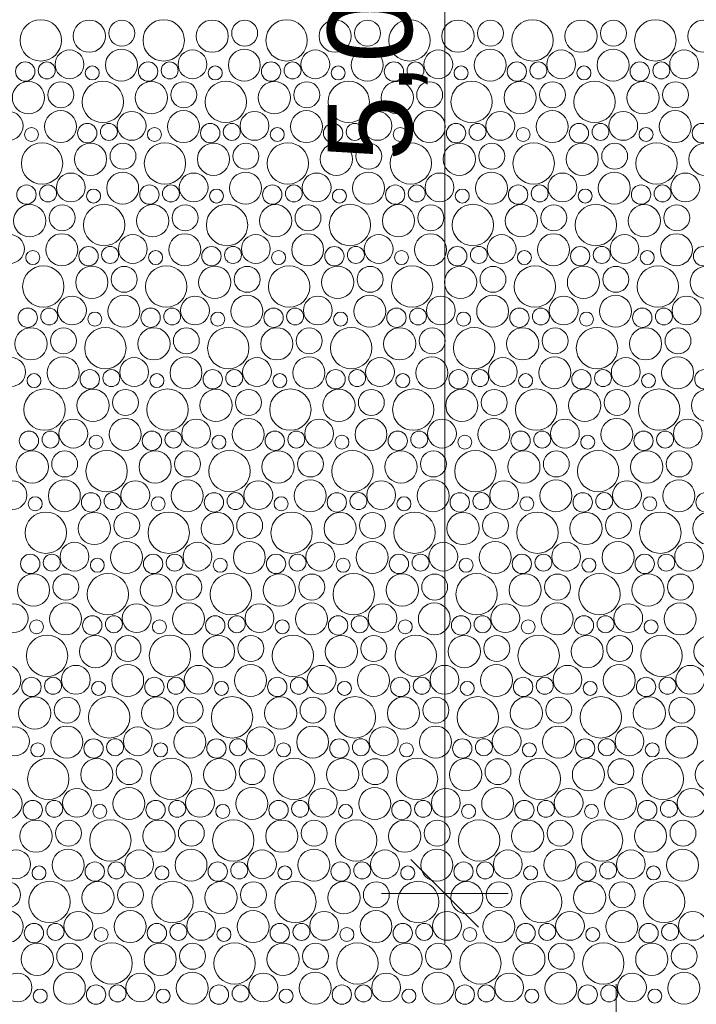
# Model space of a CAD drawing. Header units: metres. Extents: x -167 to 262, y -186 to 508.
# Tile 166 of 256: x 61.09 to 63.1, y 22.85 to 25.77. Entities that reach past the tile are written whole.
import ezdxf

# ---------------------------------------------------------------- set-up
doc = ezdxf.new("R2010")
doc.units = ezdxf.units.M
doc.header["$MEASUREMENT"] = 0
for name, color, linetype in [('60 Auffüllung', 7, 'Continuous'), ('90 Allgemein Beschriftung', 7, 'Continuous'), ('94 Genehmigungsplanung Bemaßung', 7, 'Continuous')]:
    doc.layers.add(name, color=color, linetype=linetype)
doc.styles.add('ERSTELLTER_STIL_1', font='arial.ttf')
doc.dimstyles.new('ERSTELLTER_STIL__2', dxfattribs={"dimtxt": 0.25, "dimasz": 0.19, "dimexe": 0.18, "dimexo": 0.1, "dimgap": 0, "dimtad": 1, "dimzin": 0, "dimdsep": 46, "dimtxsty": 'ERSTELLTER_STIL_1', "dimblk": 'ARROWHEAD_6', "dimblk1": 'ARROWHEAD_6', "dimblk2": 'ARROWHEAD_6', "dimcen": 0.09, "dimclrd": 7, "dimclre": 7, "dimclrt": 7, "dimazin": 0, "dimtfac": 1, "dimtdec": 4, "dimtmove": 0, "dimatfit": 3, "dimfxl": 1, "dimtolj": 1, "dimtzin": 0, "dimarcsym": 0})

# ---------------------------------------------------------------- blocks, each defined once
blk = doc.blocks.new('*X54', base_point=(27236.1321, 33357.279))
at = {"layer": '60 Auffüllung', "color": 7, "linetype": 'Continuous', "lineweight": 18, "true_color": 0xefefef}
for centre, radius in [((61.1573, 25.7038), 0.0612), ((61.3008, 25.7162), 0.0477), ((61.3969, 25.7251), 0.0384), ((61.521, 25.7038), 0.0612), ((61.6645, 25.7162), 0.0477), ((61.7606, 25.7251), 0.0384), ((61.8847, 25.7038), 0.0612), ((62.0283, 25.7162), 0.0477), ((62.1243, 25.7251), 0.0384), ((62.2484, 25.7038), 0.0612), ((62.392, 25.7162), 0.0477), ((62.488, 25.7251), 0.0384), ((62.6121, 25.7038), 0.0612), ((62.7557, 25.7162), 0.0477), ((62.8517, 25.7251), 0.0384), ((62.9758, 25.7038), 0.0612), ((63.1194, 25.7162), 0.0477), ((61.2424, 25.6329), 0.0426), ((61.3958, 25.6307), 0.0473), ((61.6061, 25.6329), 0.0426), ((61.7596, 25.6307), 0.0473), ((61.9698, 25.6329), 0.0426), ((62.1233, 25.6307), 0.0473), ((62.3335, 25.6329), 0.0426), ((62.487, 25.6307), 0.0473), ((62.6972, 25.6329), 0.0426), ((62.8507, 25.6307), 0.0473), ((63.0609, 25.6329), 0.0426), ((61.1112, 25.6116), 0.0286), ((61.175, 25.6151), 0.0251), ((61.3097, 25.6074), 0.0207), ((61.4749, 25.6116), 0.0286), ((61.5387, 25.6151), 0.0251), ((61.6735, 25.6074), 0.0207), ((61.8386, 25.6116), 0.0286), ((61.9024, 25.6151), 0.0251), ((62.0372, 25.6074), 0.0207), ((62.2023, 25.6116), 0.0286), ((62.2661, 25.6151), 0.0251), ((62.4009, 25.6074), 0.0207), ((62.566, 25.6116), 0.0286), ((62.6298, 25.6151), 0.0251), ((62.7646, 25.6074), 0.0207), ((62.9297, 25.6116), 0.0286), ((62.9935, 25.6151), 0.0251), ((61.1208, 25.5343), 0.0477), ((61.2169, 25.5431), 0.0384), ((61.341, 25.5218), 0.0612), ((61.4845, 25.5343), 0.0477), ((61.5806, 25.5431), 0.0384), ((61.7047, 25.5218), 0.0612), ((61.8483, 25.5343), 0.0477), ((61.9443, 25.5431), 0.0384), ((62.0684, 25.5218), 0.0612), ((62.212, 25.5343), 0.0477), ((62.308, 25.5431), 0.0384), ((62.4321, 25.5218), 0.0612), ((62.5757, 25.5343), 0.0477), ((62.6717, 25.5431), 0.0384), ((62.7958, 25.5218), 0.0612), ((62.9394, 25.5343), 0.0477), ((63.0354, 25.5431), 0.0384), ((61.0624, 25.4509), 0.0426), ((61.2158, 25.4487), 0.0473), ((61.4261, 25.4509), 0.0426), ((61.5796, 25.4487), 0.0473), ((61.7898, 25.4509), 0.0426), ((61.9433, 25.4487), 0.0473), ((62.1535, 25.4509), 0.0426), ((62.307, 25.4487), 0.0473), ((62.5172, 25.4509), 0.0426), ((62.6707, 25.4487), 0.0473), ((62.8809, 25.4509), 0.0426), ((63.0344, 25.4487), 0.0473), ((61.2949, 25.4296), 0.0286), ((61.3587, 25.4331), 0.0251), ((61.6586, 25.4296), 0.0286), ((61.7224, 25.4331), 0.0251), ((62.0223, 25.4296), 0.0286), ((62.0861, 25.4331), 0.0251), ((62.386, 25.4296), 0.0286), ((62.4498, 25.4331), 0.0251), ((62.7497, 25.4296), 0.0286), ((62.8135, 25.4331), 0.0251), ((63.1134, 25.4296), 0.0286), ((61.1297, 25.4255), 0.0207), ((61.4935, 25.4255), 0.0207), ((61.8572, 25.4255), 0.0207), ((62.2209, 25.4255), 0.0207), ((62.5846, 25.4255), 0.0207), ((62.9483, 25.4255), 0.0207), ((61.161, 25.3398), 0.0612), ((61.3045, 25.3523), 0.0477), ((61.4006, 25.3611), 0.0384), ((61.5247, 25.3398), 0.0612), ((61.6683, 25.3523), 0.0477), ((61.7643, 25.3611), 0.0384), ((61.8884, 25.3398), 0.0612), ((62.032, 25.3523), 0.0477), ((62.128, 25.3611), 0.0384), ((62.2521, 25.3398), 0.0612), ((62.3957, 25.3523), 0.0477), ((62.4917, 25.3611), 0.0384), ((62.6158, 25.3398), 0.0612), ((62.7594, 25.3523), 0.0477), ((62.8554, 25.3611), 0.0384), ((62.9795, 25.3398), 0.0612), ((63.1231, 25.3523), 0.0477), ((61.2461, 25.2689), 0.0426), ((61.3996, 25.2667), 0.0473), ((61.6098, 25.2689), 0.0426), ((61.7633, 25.2667), 0.0473), ((61.9735, 25.2689), 0.0426), ((62.127, 25.2667), 0.0473), ((62.3372, 25.2689), 0.0426), ((62.4907, 25.2667), 0.0473), ((62.7009, 25.2689), 0.0426), ((62.8544, 25.2667), 0.0473), ((63.0646, 25.2689), 0.0426), ((61.1149, 25.2476), 0.0286), ((61.1787, 25.2511), 0.0251), ((61.4786, 25.2476), 0.0286), ((61.5424, 25.2511), 0.0251), ((61.8423, 25.2476), 0.0286), ((61.9061, 25.2511), 0.0251), ((62.206, 25.2476), 0.0286), ((62.2698, 25.2511), 0.0251), ((62.5697, 25.2476), 0.0286), ((62.6335, 25.2511), 0.0251), ((62.9334, 25.2476), 0.0286), ((62.9972, 25.2511), 0.0251), ((61.3135, 25.2435), 0.0207), ((61.6772, 25.2435), 0.0207), ((62.0409, 25.2435), 0.0207), ((62.4046, 25.2435), 0.0207), ((62.7683, 25.2435), 0.0207), ((61.1245, 25.1703), 0.0477), ((61.2206, 25.1791), 0.0384), ((61.3447, 25.1578), 0.0612), ((61.4883, 25.1703), 0.0477), ((61.5843, 25.1791), 0.0384), ((61.7084, 25.1578), 0.0612), ((61.852, 25.1703), 0.0477), ((61.948, 25.1791), 0.0384), ((62.0721, 25.1578), 0.0612), ((62.2157, 25.1703), 0.0477), ((62.3117, 25.1791), 0.0384), ((62.4358, 25.1578), 0.0612), ((62.5794, 25.1703), 0.0477), ((62.6754, 25.1791), 0.0384), ((62.7995, 25.1578), 0.0612), ((62.9431, 25.1703), 0.0477), ((63.0391, 25.1791), 0.0384), ((61.2196, 25.0847), 0.0473), ((61.5833, 25.0847), 0.0473), ((61.947, 25.0847), 0.0473), ((62.3107, 25.0847), 0.0473), ((62.6744, 25.0847), 0.0473), ((63.0381, 25.0847), 0.0473), ((61.0661, 25.0869), 0.0426), ((61.4298, 25.0869), 0.0426), ((61.7935, 25.0869), 0.0426), ((62.1572, 25.0869), 0.0426), ((62.5209, 25.0869), 0.0426), ((62.8846, 25.0869), 0.0426), ((61.1335, 25.0615), 0.0207), ((61.2986, 25.0656), 0.0286), ((61.3624, 25.0692), 0.0251), ((61.4972, 25.0615), 0.0207), ((61.6623, 25.0656), 0.0286), ((61.7261, 25.0692), 0.0251), ((61.8609, 25.0615), 0.0207), ((62.026, 25.0656), 0.0286), ((62.0898, 25.0692), 0.0251), ((62.2246, 25.0615), 0.0207), ((62.3897, 25.0656), 0.0286), ((62.4535, 25.0692), 0.0251), ((62.5883, 25.0615), 0.0207), ((62.7534, 25.0656), 0.0286), ((62.8172, 25.0692), 0.0251), ((62.952, 25.0615), 0.0207), ((63.1171, 25.0656), 0.0286), ((61.1647, 24.9758), 0.0612), ((61.3083, 24.9883), 0.0477), ((61.4043, 24.9971), 0.0384), ((61.5284, 24.9758), 0.0612), ((61.672, 24.9883), 0.0477), ((61.768, 24.9971), 0.0384), ((61.8921, 24.9758), 0.0612), ((62.0357, 24.9883), 0.0477), ((62.1317, 24.9971), 0.0384), ((62.2558, 24.9758), 0.0612), ((62.3994, 24.9883), 0.0477), ((62.4954, 24.9971), 0.0384), ((62.6195, 24.9758), 0.0612), ((62.7631, 24.9883), 0.0477), ((62.8591, 24.9971), 0.0384), ((62.9832, 24.9758), 0.0612), ((63.1268, 24.9883), 0.0477), ((61.2498, 24.9049), 0.0426), ((61.4033, 24.9027), 0.0473), ((61.6135, 24.9049), 0.0426), ((61.767, 24.9027), 0.0473), ((61.9772, 24.9049), 0.0426), ((62.1307, 24.9027), 0.0473), ((62.3409, 24.9049), 0.0426), ((62.4944, 24.9027), 0.0473), ((62.7046, 24.9049), 0.0426), ((62.8581, 24.9027), 0.0473), ((63.0683, 24.9049), 0.0426), ((61.1186, 24.8836), 0.0286), ((61.1824, 24.8872), 0.0251), ((61.3172, 24.8795), 0.0207), ((61.4823, 24.8836), 0.0286), ((61.5461, 24.8872), 0.0251), ((61.6809, 24.8795), 0.0207), ((61.846, 24.8836), 0.0286), ((61.9098, 24.8872), 0.0251), ((62.0446, 24.8795), 0.0207), ((62.2097, 24.8836), 0.0286), ((62.2735, 24.8872), 0.0251), ((62.4083, 24.8795), 0.0207), ((62.5734, 24.8836), 0.0286), ((62.6372, 24.8872), 0.0251), ((62.772, 24.8795), 0.0207), ((62.9371, 24.8836), 0.0286), ((63.001, 24.8872), 0.0251), ((61.1283, 24.8063), 0.0477), ((61.2243, 24.8151), 0.0384), ((61.3484, 24.7938), 0.0612), ((61.492, 24.8063), 0.0477), ((61.588, 24.8151), 0.0384), ((61.7121, 24.7938), 0.0612), ((61.8557, 24.8063), 0.0477), ((61.9517, 24.8151), 0.0384), ((62.0758, 24.7938), 0.0612), ((62.2194, 24.8063), 0.0477), ((62.3154, 24.8151), 0.0384), ((62.4395, 24.7938), 0.0612), ((62.5831, 24.8063), 0.0477), ((62.6791, 24.8151), 0.0384), ((62.8032, 24.7938), 0.0612), ((62.9468, 24.8063), 0.0477), ((63.0428, 24.8151), 0.0384), ((61.0698, 24.7229), 0.0426), ((61.2233, 24.7207), 0.0473), ((61.4335, 24.7229), 0.0426), ((61.587, 24.7207), 0.0473), ((61.7972, 24.7229), 0.0426), ((61.9507, 24.7207), 0.0473), ((62.1609, 24.7229), 0.0426), ((62.3144, 24.7207), 0.0473), ((62.5246, 24.7229), 0.0426), ((62.6781, 24.7207), 0.0473), ((62.8883, 24.7229), 0.0426), ((63.0418, 24.7207), 0.0473), ((61.3023, 24.7016), 0.0286), ((61.3661, 24.7052), 0.0251), ((61.666, 24.7016), 0.0286), ((61.7298, 24.7052), 0.0251), ((62.0297, 24.7016), 0.0286), ((62.0935, 24.7052), 0.0251), ((62.3934, 24.7016), 0.0286), ((62.4572, 24.7052), 0.0251), ((62.7571, 24.7016), 0.0286), ((62.821, 24.7052), 0.0251), ((63.1208, 24.7016), 0.0286), ((61.1372, 24.6975), 0.0207), ((61.5009, 24.6975), 0.0207), ((61.8646, 24.6975), 0.0207), ((62.2283, 24.6975), 0.0207), ((62.592, 24.6975), 0.0207), ((62.9557, 24.6975), 0.0207), ((61.1684, 24.6118), 0.0612), ((61.312, 24.6243), 0.0477), ((61.408, 24.6331), 0.0384), ((61.5321, 24.6118), 0.0612), ((61.6757, 24.6243), 0.0477), ((61.7717, 24.6331), 0.0384), ((61.8958, 24.6118), 0.0612), ((62.0394, 24.6243), 0.0477), ((62.1354, 24.6331), 0.0384), ((62.2595, 24.6118), 0.0612), ((62.4031, 24.6243), 0.0477), ((62.4991, 24.6331), 0.0384), ((62.6232, 24.6118), 0.0612), ((62.7668, 24.6243), 0.0477), ((62.8628, 24.6331), 0.0384), ((62.9869, 24.6118), 0.0612), ((63.1305, 24.6243), 0.0477), ((61.2535, 24.5409), 0.0426), ((61.407, 24.5387), 0.0473), ((61.6172, 24.5409), 0.0426), ((61.7707, 24.5387), 0.0473), ((61.9809, 24.5409), 0.0426), ((62.1344, 24.5387), 0.0473), ((62.3446, 24.5409), 0.0426), ((62.4981, 24.5387), 0.0473), ((62.7083, 24.5409), 0.0426), ((62.8618, 24.5387), 0.0473), ((63.072, 24.5409), 0.0426), ((61.1223, 24.5196), 0.0286), ((61.1861, 24.5232), 0.0251), ((61.486, 24.5196), 0.0286), ((61.5498, 24.5232), 0.0251), ((61.8497, 24.5196), 0.0286), ((61.9135, 24.5232), 0.0251), ((62.2134, 24.5196), 0.0286), ((62.2772, 24.5232), 0.0251), ((62.5771, 24.5196), 0.0286), ((62.641, 24.5232), 0.0251), ((62.9408, 24.5196), 0.0286), ((63.0047, 24.5232), 0.0251), ((61.3209, 24.5155), 0.0207), ((61.6846, 24.5155), 0.0207), ((62.0483, 24.5155), 0.0207), ((62.412, 24.5155), 0.0207), ((62.7757, 24.5155), 0.0207), ((61.132, 24.4423), 0.0477), ((61.228, 24.4511), 0.0384), ((61.3521, 24.4298), 0.0612), ((61.4957, 24.4423), 0.0477), ((61.5917, 24.4511), 0.0384), ((61.7158, 24.4298), 0.0612), ((61.8594, 24.4423), 0.0477), ((61.9554, 24.4511), 0.0384), ((62.0795, 24.4298), 0.0612), ((62.2231, 24.4423), 0.0477), ((62.3191, 24.4511), 0.0384), ((62.4432, 24.4298), 0.0612), ((62.5868, 24.4423), 0.0477), ((62.6828, 24.4511), 0.0384), ((62.8069, 24.4298), 0.0612), ((62.9505, 24.4423), 0.0477), ((63.0465, 24.4511), 0.0384), ((61.227, 24.3567), 0.0473), ((61.5907, 24.3567), 0.0473), ((61.9544, 24.3567), 0.0473), ((62.3181, 24.3567), 0.0473), ((62.6818, 24.3567), 0.0473), ((63.0455, 24.3567), 0.0473), ((61.0735, 24.3589), 0.0426), ((61.4372, 24.3589), 0.0426), ((61.8009, 24.3589), 0.0426), ((62.1646, 24.3589), 0.0426), ((62.5283, 24.3589), 0.0426), ((62.892, 24.3589), 0.0426), ((61.1409, 24.3335), 0.0207), ((61.306, 24.3376), 0.0286), ((61.3698, 24.3412), 0.0251), ((61.5046, 24.3335), 0.0207), ((61.6697, 24.3376), 0.0286), ((61.7335, 24.3412), 0.0251), ((61.8683, 24.3335), 0.0207), ((62.0334, 24.3376), 0.0286), ((62.0972, 24.3412), 0.0251), ((62.232, 24.3335), 0.0207), ((62.3971, 24.3376), 0.0286), ((62.461, 24.3412), 0.0251), ((62.5957, 24.3335), 0.0207), ((62.7608, 24.3376), 0.0286), ((62.8247, 24.3412), 0.0251), ((62.9594, 24.3335), 0.0207), ((63.1245, 24.3376), 0.0286), ((61.1721, 24.2478), 0.0612), ((61.3157, 24.2603), 0.0477), ((61.4117, 24.2691), 0.0384), ((61.5358, 24.2478), 0.0612), ((61.6794, 24.2603), 0.0477), ((61.7754, 24.2691), 0.0384), ((61.8995, 24.2478), 0.0612), ((62.0431, 24.2603), 0.0477), ((62.1391, 24.2691), 0.0384), ((62.2632, 24.2478), 0.0612), ((62.4068, 24.2603), 0.0477), ((62.5028, 24.2691), 0.0384), ((62.6269, 24.2478), 0.0612), ((62.7705, 24.2603), 0.0477), ((62.8665, 24.2691), 0.0384), ((62.9906, 24.2478), 0.0612), ((63.1342, 24.2603), 0.0477), ((61.2572, 24.1769), 0.0426), ((61.4107, 24.1747), 0.0473), ((61.6209, 24.1769), 0.0426), ((61.7744, 24.1747), 0.0473), ((61.9846, 24.1769), 0.0426), ((62.1381, 24.1747), 0.0473), ((62.3483, 24.1769), 0.0426), ((62.5018, 24.1747), 0.0473), ((62.712, 24.1769), 0.0426), ((62.8655, 24.1747), 0.0473), ((63.0757, 24.1769), 0.0426), ((61.126, 24.1556), 0.0286), ((61.1898, 24.1592), 0.0251), ((61.3246, 24.1515), 0.0207), ((61.4897, 24.1556), 0.0286), ((61.5535, 24.1592), 0.0251), ((61.6883, 24.1515), 0.0207), ((61.8534, 24.1556), 0.0286), ((61.9172, 24.1592), 0.0251), ((62.052, 24.1515), 0.0207), ((62.2171, 24.1556), 0.0286), ((62.281, 24.1592), 0.0251), ((62.4157, 24.1515), 0.0207), ((62.5808, 24.1556), 0.0286), ((62.6447, 24.1592), 0.0251), ((62.7794, 24.1515), 0.0207), ((62.9445, 24.1556), 0.0286), ((63.0084, 24.1592), 0.0251), ((61.1357, 24.0783), 0.0477), ((61.2317, 24.0871), 0.0384), ((61.3558, 24.0658), 0.0612), ((61.4994, 24.0783), 0.0477), ((61.5954, 24.0871), 0.0384), ((61.7195, 24.0658), 0.0612), ((61.8631, 24.0783), 0.0477), ((61.9591, 24.0871), 0.0384), ((62.0832, 24.0658), 0.0612), ((62.2268, 24.0783), 0.0477), ((62.3228, 24.0871), 0.0384), ((62.4469, 24.0658), 0.0612), ((62.5905, 24.0783), 0.0477), ((62.6865, 24.0871), 0.0384), ((62.8106, 24.0658), 0.0612), ((62.9542, 24.0783), 0.0477), ((63.0502, 24.0871), 0.0384), ((61.0772, 23.9949), 0.0426), ((61.2307, 23.9927), 0.0473), ((61.4409, 23.9949), 0.0426), ((61.5944, 23.9927), 0.0473), ((61.8046, 23.9949), 0.0426), ((61.9581, 23.9927), 0.0473), ((62.1683, 23.9949), 0.0426), ((62.3218, 23.9927), 0.0473), ((62.532, 23.9949), 0.0426), ((62.6855, 23.9927), 0.0473), ((62.8957, 23.9949), 0.0426), ((63.0492, 23.9927), 0.0473), ((61.3097, 23.9736), 0.0286), ((61.3735, 23.9772), 0.0251), ((61.6734, 23.9736), 0.0286), ((61.7372, 23.9772), 0.0251), ((62.0371, 23.9736), 0.0286), ((62.101, 23.9772), 0.0251), ((62.4008, 23.9736), 0.0286), ((62.4647, 23.9772), 0.0251), ((62.7645, 23.9736), 0.0286), ((62.8284, 23.9772), 0.0251), ((61.1446, 23.9695), 0.0207), ((61.5083, 23.9695), 0.0207), ((61.872, 23.9695), 0.0207), ((62.2357, 23.9695), 0.0207), ((62.5994, 23.9695), 0.0207), ((62.9631, 23.9695), 0.0207), ((61.1758, 23.8838), 0.0612), ((61.3194, 23.8963), 0.0477), ((61.4154, 23.9051), 0.0384), ((61.5395, 23.8838), 0.0612), ((61.6831, 23.8963), 0.0477), ((61.7791, 23.9051), 0.0384), ((61.9032, 23.8838), 0.0612), ((62.0468, 23.8963), 0.0477), ((62.1428, 23.9051), 0.0384), ((62.2669, 23.8838), 0.0612), ((62.4105, 23.8963), 0.0477), ((62.5065, 23.9051), 0.0384), ((62.6306, 23.8838), 0.0612), ((62.7742, 23.8963), 0.0477), ((62.8702, 23.9051), 0.0384), ((62.9943, 23.8838), 0.0612), ((63.1379, 23.8963), 0.0477), ((61.0507, 23.8107), 0.0473), ((61.2609, 23.8129), 0.0426), ((61.4144, 23.8107), 0.0473), ((61.6246, 23.8129), 0.0426), ((61.7781, 23.8107), 0.0473), ((61.9883, 23.8129), 0.0426), ((62.1418, 23.8107), 0.0473), ((62.352, 23.8129), 0.0426), ((62.5055, 23.8107), 0.0473), ((62.7157, 23.8129), 0.0426), ((62.8692, 23.8107), 0.0473), ((63.0794, 23.8129), 0.0426), ((61.1297, 23.7916), 0.0286), ((61.1935, 23.7952), 0.0251), ((61.4934, 23.7916), 0.0286), ((61.5572, 23.7952), 0.0251), ((61.8571, 23.7916), 0.0286), ((61.921, 23.7952), 0.0251), ((62.2208, 23.7916), 0.0286), ((62.2847, 23.7952), 0.0251), ((62.5845, 23.7916), 0.0286), ((62.6484, 23.7952), 0.0251), ((62.9482, 23.7916), 0.0286), ((63.0121, 23.7952), 0.0251), ((61.3283, 23.7875), 0.0207), ((61.692, 23.7875), 0.0207), ((62.0557, 23.7875), 0.0207), ((62.4194, 23.7875), 0.0207), ((62.7831, 23.7875), 0.0207), ((61.1394, 23.7143), 0.0477), ((61.2354, 23.7231), 0.0384), ((61.3595, 23.7018), 0.0612), ((61.5031, 23.7143), 0.0477), ((61.5991, 23.7231), 0.0384), ((61.7232, 23.7018), 0.0612), ((61.8668, 23.7143), 0.0477), ((61.9628, 23.7231), 0.0384), ((62.0869, 23.7018), 0.0612), ((62.2305, 23.7143), 0.0477), ((62.3265, 23.7231), 0.0384), ((62.4506, 23.7018), 0.0612), ((62.5942, 23.7143), 0.0477), ((62.6902, 23.7231), 0.0384), ((62.8143, 23.7018), 0.0612), ((62.9579, 23.7143), 0.0477), ((63.0539, 23.7231), 0.0384), ((61.2344, 23.6287), 0.0473), ((61.5981, 23.6287), 0.0473), ((61.9618, 23.6287), 0.0473), ((62.3255, 23.6287), 0.0473), ((62.6892, 23.6287), 0.0473), ((63.0529, 23.6287), 0.0473), ((61.0809, 23.6309), 0.0426), ((61.4446, 23.6309), 0.0426), ((61.8083, 23.6309), 0.0426), ((62.172, 23.6309), 0.0426), ((62.5357, 23.6309), 0.0426), ((62.8994, 23.6309), 0.0426), ((61.1483, 23.6055), 0.0207), ((61.3134, 23.6096), 0.0286), ((61.3772, 23.6132), 0.0251), ((61.512, 23.6055), 0.0207), ((61.6771, 23.6096), 0.0286), ((61.741, 23.6132), 0.0251), ((61.8757, 23.6055), 0.0207), ((62.0408, 23.6096), 0.0286), ((62.1047, 23.6132), 0.0251), ((62.2394, 23.6055), 0.0207), ((62.4045, 23.6096), 0.0286), ((62.4684, 23.6132), 0.0251), ((62.6031, 23.6055), 0.0207), ((62.7682, 23.6096), 0.0286), ((62.8321, 23.6132), 0.0251), ((62.9668, 23.6055), 0.0207), ((61.1795, 23.5198), 0.0612), ((61.3231, 23.5323), 0.0477), ((61.4191, 23.5411), 0.0384), ((61.5432, 23.5198), 0.0612), ((61.6868, 23.5323), 0.0477), ((61.7828, 23.5411), 0.0384), ((61.9069, 23.5198), 0.0612), ((62.0505, 23.5323), 0.0477), ((62.1465, 23.5411), 0.0384), ((62.2706, 23.5198), 0.0612), ((62.4142, 23.5323), 0.0477), ((62.5102, 23.5411), 0.0384), ((62.6343, 23.5198), 0.0612), ((62.7779, 23.5323), 0.0477), ((62.8739, 23.5411), 0.0384), ((62.9981, 23.5198), 0.0612), ((63.1416, 23.5323), 0.0477), ((61.0544, 23.4467), 0.0473), ((61.2646, 23.4489), 0.0426), ((61.4181, 23.4467), 0.0473), ((61.6283, 23.4489), 0.0426), ((61.7818, 23.4467), 0.0473), ((61.992, 23.4489), 0.0426), ((62.1455, 23.4467), 0.0473), ((62.3557, 23.4489), 0.0426), ((62.5092, 23.4467), 0.0473), ((62.7194, 23.4489), 0.0426), ((62.8729, 23.4467), 0.0473), ((63.0832, 23.4489), 0.0426), ((61.1334, 23.4276), 0.0286), ((61.1972, 23.4312), 0.0251), ((61.332, 23.4235), 0.0207), ((61.4971, 23.4276), 0.0286), ((61.561, 23.4312), 0.0251), ((61.6957, 23.4235), 0.0207), ((61.8608, 23.4276), 0.0286), ((61.9247, 23.4312), 0.0251), ((62.0594, 23.4235), 0.0207), ((62.2245, 23.4276), 0.0286), ((62.2884, 23.4312), 0.0251), ((62.4231, 23.4235), 0.0207), ((62.5882, 23.4276), 0.0286), ((62.6521, 23.4312), 0.0251), ((62.7868, 23.4235), 0.0207), ((62.952, 23.4276), 0.0286), ((63.0158, 23.4312), 0.0251), ((61.1431, 23.3503), 0.0477), ((61.2391, 23.3591), 0.0384), ((61.3632, 23.3378), 0.0612), ((61.5068, 23.3503), 0.0477), ((61.6028, 23.3591), 0.0384), ((61.7269, 23.3378), 0.0612), ((61.8705, 23.3503), 0.0477), ((61.9665, 23.3591), 0.0384), ((62.0906, 23.3378), 0.0612), ((62.2342, 23.3503), 0.0477), ((62.3302, 23.3591), 0.0384), ((62.4543, 23.3378), 0.0612), ((62.5979, 23.3503), 0.0477), ((62.6939, 23.3591), 0.0384), ((62.8181, 23.3378), 0.0612), ((62.9616, 23.3503), 0.0477), ((63.0577, 23.3591), 0.0384), ((61.0846, 23.2669), 0.0426), ((61.2381, 23.2648), 0.0473), ((61.4483, 23.2669), 0.0426), ((61.6018, 23.2648), 0.0473), ((61.812, 23.2669), 0.0426), ((61.9655, 23.2648), 0.0473), ((62.1757, 23.2669), 0.0426), ((62.3292, 23.2648), 0.0473), ((62.5394, 23.2669), 0.0426), ((62.6929, 23.2648), 0.0473), ((62.9032, 23.2669), 0.0426), ((63.0566, 23.2648), 0.0473), ((61.3171, 23.2456), 0.0286), ((61.381, 23.2492), 0.0251), ((61.6808, 23.2456), 0.0286), ((61.7447, 23.2492), 0.0251), ((62.0445, 23.2456), 0.0286), ((62.1084, 23.2492), 0.0251), ((62.4082, 23.2456), 0.0286), ((62.4721, 23.2492), 0.0251), ((62.772, 23.2456), 0.0286), ((62.8358, 23.2492), 0.0251), ((61.152, 23.2415), 0.0207), ((61.5157, 23.2415), 0.0207), ((61.8794, 23.2415), 0.0207), ((62.2431, 23.2415), 0.0207), ((62.6068, 23.2415), 0.0207), ((62.9705, 23.2415), 0.0207), ((61.0591, 23.1771), 0.0384), ((61.1832, 23.1558), 0.0612), ((61.3268, 23.1683), 0.0477), ((61.4228, 23.1771), 0.0384), ((61.5469, 23.1558), 0.0612), ((61.6905, 23.1683), 0.0477), ((61.7865, 23.1771), 0.0384), ((61.9106, 23.1558), 0.0612), ((62.0542, 23.1683), 0.0477), ((62.1502, 23.1771), 0.0384), ((62.2743, 23.1558), 0.0612), ((62.4179, 23.1683), 0.0477), ((62.5139, 23.1771), 0.0384), ((62.6381, 23.1558), 0.0612), ((62.7816, 23.1683), 0.0477), ((62.8777, 23.1771), 0.0384), ((63.0018, 23.1558), 0.0612), ((61.0581, 23.0828), 0.0473), ((61.2683, 23.0849), 0.0426), ((61.4218, 23.0828), 0.0473), ((61.632, 23.0849), 0.0426), ((61.7855, 23.0828), 0.0473), ((61.9957, 23.0849), 0.0426), ((62.1492, 23.0828), 0.0473), ((62.3594, 23.0849), 0.0426), ((62.5129, 23.0828), 0.0473), ((62.7232, 23.0849), 0.0426), ((62.8766, 23.0828), 0.0473), ((63.0869, 23.0849), 0.0426), ((61.1371, 23.0636), 0.0286), ((61.201, 23.0672), 0.0251), ((61.5008, 23.0636), 0.0286), ((61.5647, 23.0672), 0.0251), ((61.8645, 23.0636), 0.0286), ((61.9284, 23.0672), 0.0251), ((62.2282, 23.0636), 0.0286), ((62.2921, 23.0672), 0.0251), ((62.592, 23.0636), 0.0286), ((62.6558, 23.0672), 0.0251), ((62.9557, 23.0636), 0.0286), ((63.0195, 23.0672), 0.0251), ((61.3357, 23.0595), 0.0207), ((61.6994, 23.0595), 0.0207), ((62.0631, 23.0595), 0.0207), ((62.4268, 23.0595), 0.0207), ((62.7905, 23.0595), 0.0207), ((61.1468, 22.9863), 0.0477), ((61.2428, 22.9951), 0.0384), ((61.3669, 22.9738), 0.0612), ((61.5105, 22.9863), 0.0477), ((61.6065, 22.9951), 0.0384), ((61.7306, 22.9738), 0.0612), ((61.8742, 22.9863), 0.0477), ((61.9702, 22.9951), 0.0384), ((62.0943, 22.9738), 0.0612), ((62.2379, 22.9863), 0.0477), ((62.3339, 22.9951), 0.0384), ((62.4581, 22.9738), 0.0612), ((62.6016, 22.9863), 0.0477), ((62.6977, 22.9951), 0.0384), ((62.8218, 22.9738), 0.0612), ((62.9653, 22.9863), 0.0477), ((63.0614, 22.9951), 0.0384), ((61.2418, 22.9008), 0.0473), ((61.6055, 22.9008), 0.0473), ((61.9692, 22.9008), 0.0473), ((62.3329, 22.9008), 0.0473), ((62.6966, 22.9008), 0.0473), ((63.0603, 22.9008), 0.0473), ((61.0883, 22.9029), 0.0426), ((61.452, 22.9029), 0.0426), ((61.8157, 22.9029), 0.0426), ((62.1794, 22.9029), 0.0426), ((62.5432, 22.9029), 0.0426), ((62.9069, 22.9029), 0.0426), ((61.1557, 22.8775), 0.0207), ((61.3208, 22.8817), 0.0286), ((61.3847, 22.8852), 0.0251), ((61.5194, 22.8775), 0.0207), ((61.6845, 22.8817), 0.0286), ((61.7484, 22.8852), 0.0251), ((61.8831, 22.8775), 0.0207), ((62.0482, 22.8817), 0.0286), ((62.1121, 22.8852), 0.0251), ((62.2468, 22.8775), 0.0207), ((62.412, 22.8817), 0.0286), ((62.4758, 22.8852), 0.0251), ((62.6105, 22.8775), 0.0207), ((62.7757, 22.8817), 0.0286), ((62.8395, 22.8852), 0.0251), ((62.9742, 22.8775), 0.0207)]:
    blk.add_circle(centre, radius, dxfattribs=at)
blk = doc.blocks.new('*D490', base_point=(27236.1321, 33357.279))
at = {"layer": '94 Genehmigungsplanung Bemaßung', "color": 7, "linetype": 'Continuous', "lineweight": 13}
for p, q in [((62.2525, 28.2797), (62.4525, 28.0797)), ((62.54, 28.1797), (62.165, 28.1797)), ((62.3525, 23.1809), (62.3525, 28.1797)), ((62.2525, 23.2809), (62.4525, 23.0809)), ((62.54, 23.1809), (62.165, 23.1809)), ((62.3525, 23.0309), (62.3525, 23.1809))]:
    blk.add_line(p, q, dxfattribs=at)
at = {"layer": '94 Genehmigungsplanung Bemaßung', "color": 7, "lineweight": 13, "insert": (62.3025, 25.3467), "char_height": 0.25, "attachment_point": 7, "rotation": 90, "style": 'ERSTELLTER_STIL_1'}
blk.add_mtext('\\A1;{\\pql;\\fArial|b0|i0|c0|p0;\\W1.000000;5,00}', dxfattribs=at)
blk = doc.blocks.new('ARROWHEAD_6')
at = {"color": 0, "linetype": 'Continuous', "lineweight": 0}
for p, q in [((-0.5, -0.5), (0.5, 0.5)), ((0, 0), (-1, 0))]:
    blk.add_line(p, q, dxfattribs=at)

msp = doc.modelspace()

# ---------------------------------------------------------------- hatches: boundary and pattern name
at = {"layer": '60 Auffüllung', "linetype": 'Continuous', "lineweight": 18, "true_color": 0xefefef}
h = msp.add_hatch(dxfattribs=at)
h.set_pattern_fill('Erde_1_0001', style=0, pattern_type=2)
h.set_pattern_definition([(0, (27236.1321, 33357.27905), (0, 0.779422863), [0.04875, -0.40125]), (0, (27236.3571, 33357.66876), (0, 0.779422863), [0.04875, -0.40125]), (60, (27236.1321, 33357.27905), (-0.675, 0.389711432), [0.04875, -0.40125]), (60, (27236.5821, 33357.27905), (-0.675, 0.389711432), [0.04875, -0.40125]), (120, (27236.18084, 33357.27905), (0.675, 0.389711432), [0.04875, -0.40125]), (120, (27236.63084, 33357.27905), (0.675, 0.389711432), [0.04875, -0.40125]), (0, (27236.1321, 33357.35405), (0, 0.15), [0, -0.15, 0, -0.225]), (45, (27236.2071, 33357.35405), (-0.1060660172, 0.1060660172), [0, -0.1125, 0, -0.1875])])
h.paths.add_polyline_path([(2.3366, 24.8593), (2.3419, 13.496, 0.033836), (8.8613, 14.0911, 0.026308), (13.8582, 15.1616, -0.024635), (17.3411, 16.2775), (17.3411, 24.6258), (15.3411, 24.6258), (15.3411, 30.4887), (17.3411, 30.4887), (17.3411, 43.9997), (58.1625, 43.9997), (58.1625, 45.7494), (101.6632, 45.7486), (101.6702, 49.0078), (2.342, 49.0078)])
h.paths.add_polyline_path([(9.5982, 27.1903), (4.651, 27.1903), (4.651, 42.9257), (4.651, 43.8257), (9.5982, 43.8257), (9.5982, 42.9257)], flags=0)
h.paths.add_polyline_path([(14.4618, 25.704, -0.414214), (13.8618, 26.304, -0.414214), (14.4618, 26.904, -0.414214), (15.0618, 26.304, -0.414214)], flags=0)

# ---------------------------------------------------------------- linework, layer by layer
at = {"layer": '90 Allgemein Beschriftung', "color": 7, "linetype": 'Continuous', "lineweight": 13}
msp.add_line((62.8597, 22.9122), (62.8597, 20.1544), dxfattribs=at)

# ---------------------------------------------------------------- block references
at = {"layer": '60 Auffüllung', "color": 8, "lineweight": 18}
msp.add_blockref('*X54', (27236.1321, 33357.279), dxfattribs=at)

# ---------------------------------------------------------------- dimensions: what is measured, and where the dimension line sits
at = {"layer": '94 Genehmigungsplanung Bemaßung', "color": 7, "linetype": 'Continuous', "lineweight": 13}
dim = msp.add_linear_dim(base=(62.3525, 28.1797), p1=(58.1625, 23.1809), p2=(58.1625, 28.1797), angle=90, dimstyle='ERSTELLTER_STIL__2', dxfattribs=at)
dim.commit()
dim.dimension.update_dxf_attribs({"geometry": '*D490', "text_midpoint": (62.1775, 25.6703), "dimtype": 160, "text_rotation": 90})

doc.saveas('drawing.dxf')
